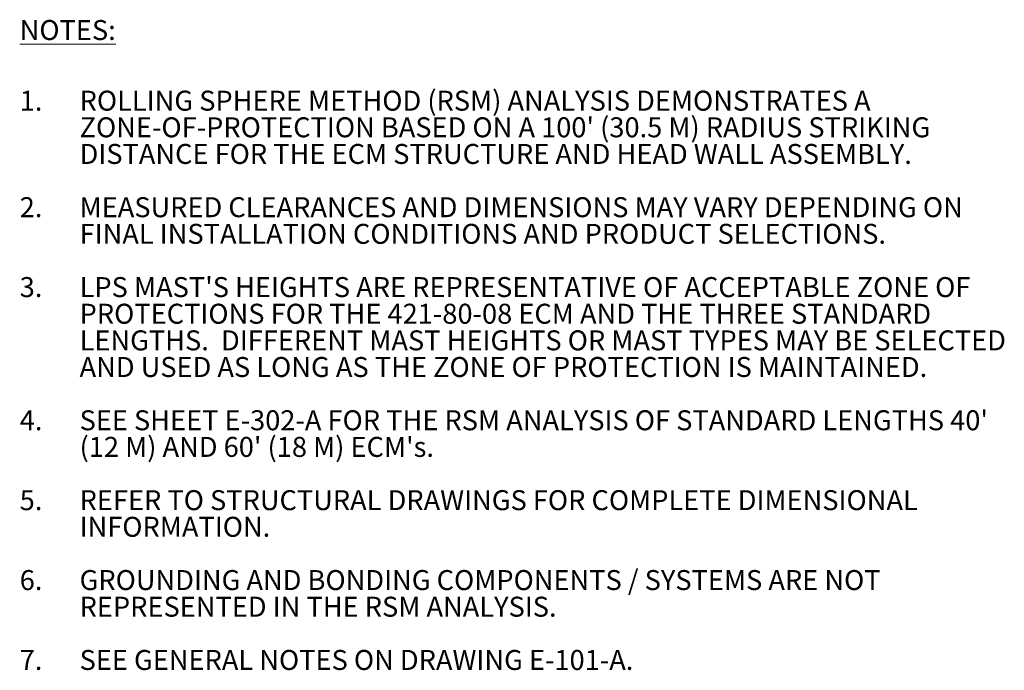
# Model space of a CAD drawing. Header units: inches. Extents: x 96 to 12395, y 835 to 21076.
# Tile 18 of 19: x 3958 to 4402, y 18370 to 18664. Entities that reach past the tile are written whole.
import ezdxf

# ---------------------------------------------------------------- set-up
doc = ezdxf.new("R2010")
doc.units = ezdxf.units.IN
doc.header["$MEASUREMENT"] = 0
doc.layers.add('E-ANNO-TEXT', color=7, linetype='Continuous', lineweight=18)
doc.styles.get("Standard").update_dxf_attribs({"font": 'arial.ttf'})

msp = doc.modelspace()

# ---------------------------------------------------------------- texts
at = {"layer": 'E-ANNO-TEXT', "color": 7, "insert": (3958.05751, 18663.49552), "char_height": 9, "attachment_point": 1}
msp.add_mtext_dynamic_manual_height_columns('{\\LNOTES:}', width=202.3478761, gutter_width=48, heights=[0], dxfattribs=at)
at = {"layer": 'E-ANNO-TEXT', "color": 7, "insert": (3958.05751, 18631.66136), "char_height": 9, "attachment_point": 1, "line_spacing_factor": 0.8}
msp.add_mtext_dynamic_manual_height_columns("\\A1;\\pxi-3,l3,sm1,t3;1.^IROLLING SPHERE METHOD (RSM) ANALYSIS DEMONSTRATES A ZONE-OF-PROTECTION BASED ON A 100' (30.5 M) RADIUS STRIKING DISTANCE FOR THE ECM STRUCTURE AND HEAD WALL ASSEMBLY.\\P\\pi0,l0,s*,tz;\\P\\pi-3,l3,sm1,t3;2.^IMEASURED CLEARANCES AND DIMENSIONS MAY VARY DEPENDING ON FINAL INSTALLATION CONDITIONS AND PRODUCT SELECTIONS.\\P\\pi0,l0,s*,tz;\\P\\pi-3,l3,sm1,t3;3.^ILPS MAST'S HEIGHTS ARE REPRESENTATIVE OF ACCEPTABLE ZONE OF PROTECTIONS FOR THE 421-80-08 ECM AND THE THREE STANDARD LENGTHS.  DIFFERENT MAST HEIGHTS OR MAST TYPES MAY BE SELECTED AND USED AS LONG AS THE ZONE OF PROTECTION IS MAINTAINED.\\P\\pi0,l0,s*,tz;\\P\\pi-3,l3,sm1,t3;4.^ISEE SHEET E-302-A FOR THE RSM ANALYSIS OF STANDARD LENGTHS 40' (12 M) AND 60' (18 M) ECM's.\\P\\pi0,l0,s*,tz;\\P\\pi-3,l3,sm1,t3;5.^IREFER TO STRUCTURAL DRAWINGS FOR COMPLETE DIMENSIONAL INFORMATION.  \\P\\pi0,l0,s*,tz;\\P\\pi-3,l3,sm1,t3;6.^IGROUNDING AND BONDING COMPONENTS / SYSTEMS ARE NOT REPRESENTED IN THE RSM ANALYSIS.\\P\\pi0,l0,s*,tz;\\P\\pi-3,l3,sm1,t3;7.^ISEE GENERAL NOTES ON DRAWING E-101-A.", width=450.0065137, gutter_width=48, heights=[450.78616], dxfattribs=at)

doc.saveas('drawing.dxf')
